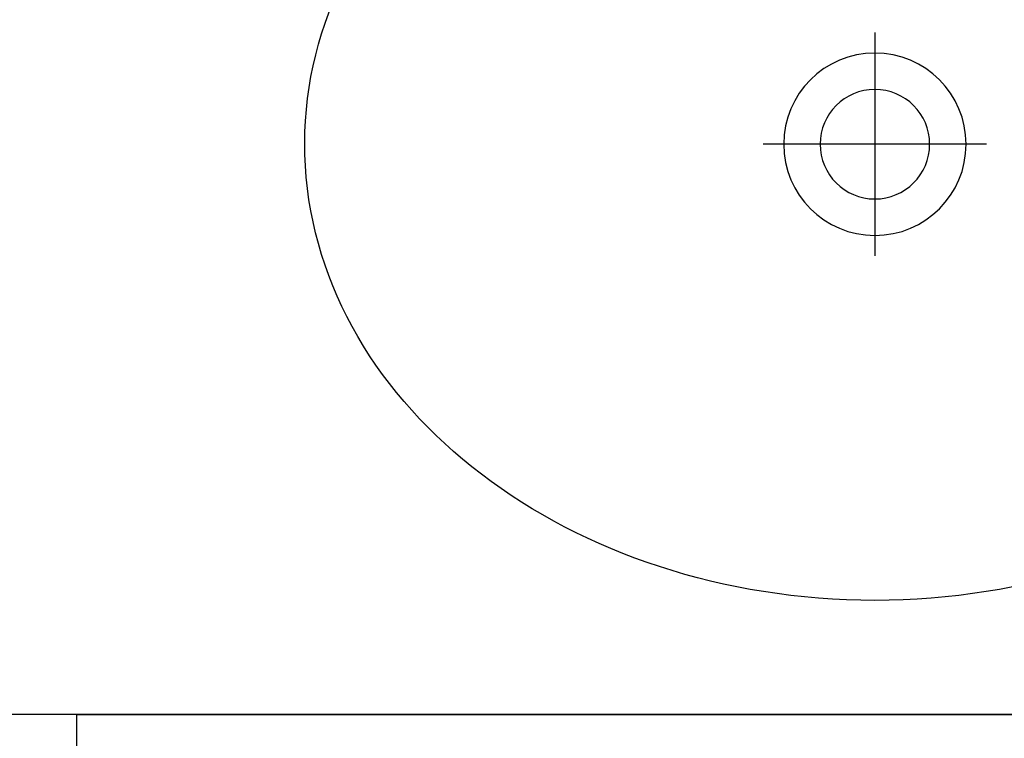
# Model space of a CAD drawing. Header units: millimetres. Extents: x 6161 to 8965, y -9035 to -5431.
# Tile 153 of 256: x 6616 to 6660, y -6625 to -6593. Entities that reach past the tile are written whole.
import ezdxf

# ---------------------------------------------------------------- set-up
doc = ezdxf.new("R2010")
doc.units = ezdxf.units.MM
doc.linetypes.add('DASHED', pattern=[19.05, 12.7, -6.35])
doc.layers.add('Wyposazenie Wew - Urzadzenia Sanitarne', color=6, linetype='Continuous')

# ---------------------------------------------------------------- blocks, each defined once
blk = doc.blocks.new('Modul_MOP')
at = {"color": 9, "true_color": 0xb8b8b8}
for points in [[(0, -25.1), (0, -34.9)], [(-4.9, -30), (4.9, -30)]]:
    blk.add_lwpolyline(points, dxfattribs=at)
at = {"color": 9, "linetype": 'DASHED', "ltscale": 5, "true_color": 0xb8b8b8}
blk.add_lwpolyline([(-35, -55), (-35, -105), (35, -105), (35, -55), (-35, -55), (35, -105), (-35, -105), (35, -55)], dxfattribs=at)
for radius in [4, 2.4]:
    blk.add_circle((0, -30), radius)
blk.add_ellipse((0, -30), major_axis=(-25, 0), ratio=0.8, start_param=4.807479, end_param=10.900484)
blk.add_point((0, -55))

msp = doc.modelspace()

# ---------------------------------------------------------------- linework, layer by layer
at = {"layer": 'Wyposazenie Wew - Urzadzenia Sanitarne'}
msp.add_lwpolyline([(7013.833, -6623.817), (6518.833, -6623.817), (6518.833, -6568.817), (7013.833, -6568.817)], close=True, dxfattribs=at)

# ---------------------------------------------------------------- block references
at = {"layer": 'Wyposazenie Wew - Urzadzenia Sanitarne', "xscale": -1}
msp.add_blockref('Modul_MOP', (6653.833, -6568.817), dxfattribs=at)

doc.saveas('drawing.dxf')
